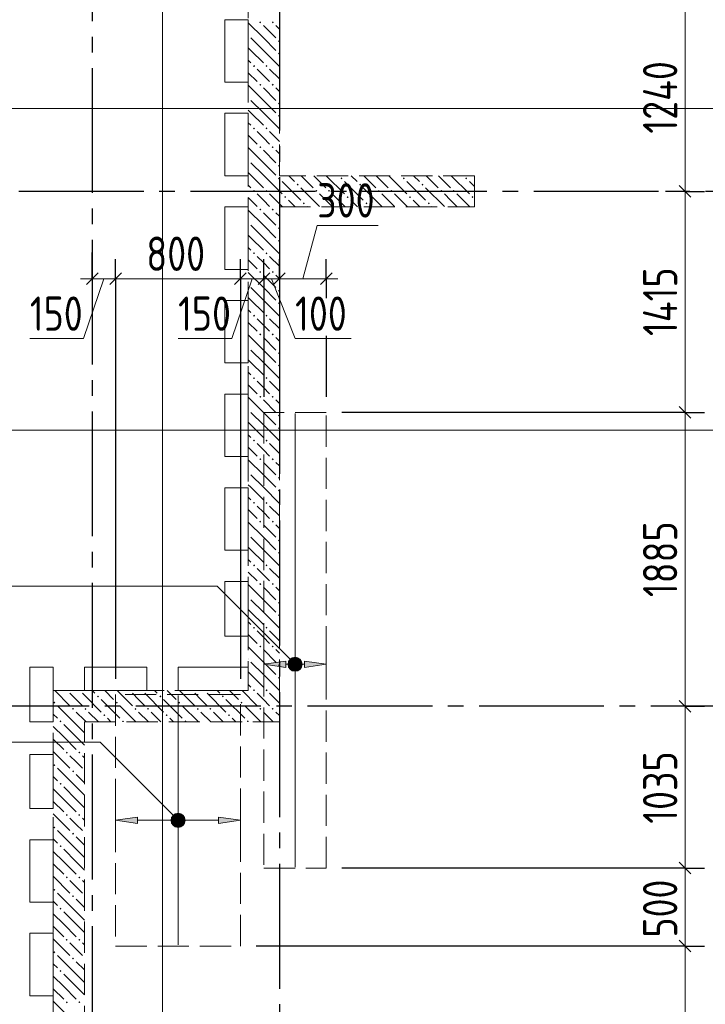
# Model space of a CAD drawing. Header units: millimetres. Extents: x 0 to 43617, y 0 to 59400.
# Tile 7 of 41: x 7459 to 11853, y 30520 to 36830. Entities that reach past the tile are written whole.
import ezdxf

# ---------------------------------------------------------------- set-up
doc = ezdxf.new("R2010")
doc.units = ezdxf.units.MM
doc.linetypes.add('______2', pattern=[270, 200, -70])
doc.linetypes.add('______5', pattern=[1100, 800, -100, 100, -100])
for name, color, linetype, lineweight in [('Standard', 7, 'Continuous', 25), ('ДОП Верх по Х', 7, 'Continuous', 25), ('Оси', 40, '______5', 18), ('Позиционная метка номер позиции', 7, 'Continuous', 13), ('Примечания', 7, 'Continuous', 25)]:
    doc.layers.add(name, color=color, linetype=linetype, lineweight=lineweight)
doc.layers.add('ЖБ Перекрытие верхний уровень', color=7, linetype='Continuous', lineweight=25, true_color=0xe0e0ff)
doc.layers.add('ЖБ Стена верхний уровень', color=7, linetype='Continuous', lineweight=25, true_color=0x006e00)
doc.styles.add('GOST 2.304-81', font='txt')

msp = doc.modelspace()

# ---------------------------------------------------------------- hatches: boundary and pattern name
at = {"layer": 'ДОП Верх по Х', "linetype": 'Continuous', "lineweight": 13, "transparency": 33554687}
for points in [[(9164, 32679), (9024, 32699), (9164, 32719)], [(8214, 31679), (8074, 31699), (8214, 31719)]]:
    msp.add_hatch(color=7, dxfattribs=at).paths.add_polyline_path(points, flags=16)
for points in [[(9191.7, 32680.2), (9191.7, 32717.7), (9186.5, 32699)], [(9191.7, 32717.7), (9205.2, 32666.7), (9205.2, 32731.2)], [(9191.7, 32717.7), (9191.7, 32680.2), (9205.2, 32666.7)], [(9205.2, 32731.2), (9224, 32661.5), (9224, 32736.5)], [(9205.2, 32731.2), (9205.2, 32666.7), (9224, 32661.5)], [(9224, 32736.5), (9224, 32661.5), (9242.7, 32666.7)], [(9224, 32736.5), (9242.7, 32666.7), (9242.7, 32731.2)], [(9242.7, 32731.2), (9242.7, 32666.7), (9256.2, 32680.2)], [(9242.7, 32731.2), (9256.2, 32680.2), (9256.2, 32717.7)], [(9256.2, 32717.7), (9256.2, 32680.2), (9261.5, 32699)], [(9284, 32679), (9424, 32699), (9284, 32719)], [(8441.7, 31680.2), (8441.7, 31717.7), (8436.5, 31699)], [(8441.7, 31717.7), (8455.2, 31666.7), (8455.2, 31731.2)], [(8441.7, 31717.7), (8441.7, 31680.2), (8455.2, 31666.7)], [(8455.2, 31731.2), (8474, 31661.5), (8474, 31736.5)], [(8455.2, 31731.2), (8455.2, 31666.7), (8474, 31661.5)], [(8474, 31736.5), (8474, 31661.5), (8492.7, 31666.7)], [(8474, 31736.5), (8492.7, 31666.7), (8492.7, 31731.2)], [(8492.7, 31731.2), (8492.7, 31666.7), (8506.2, 31680.2)], [(8492.7, 31731.2), (8506.2, 31680.2), (8506.2, 31717.7)], [(8506.2, 31717.7), (8506.2, 31680.2), (8511.5, 31699)], [(8734, 31679), (8874, 31699), (8734, 31719)]]:
    msp.add_hatch(color=7, dxfattribs=at).paths.add_polyline_path(points)
at = {"layer": 'ЖБ Стена верхний уровень', "linetype": 'Continuous', "lineweight": 18, "transparency": 33554687}
for points in [[(8994.5, 36813.1), (9001, 36819.6), (9007.5, 36813.1), (9001, 36806.6)], [(9074.5, 36813.1), (9081, 36819.6), (9087.5, 36813.1), (9081, 36806.6)], [(8924, 36736.6), (8927.5, 36733.1), (8924, 36729.7)], [(9114.5, 36693.1), (9121, 36699.6), (9124, 36696.6), (9124, 36689.7), (9121, 36686.6)], [(9114.5, 36613.1), (9121, 36619.6), (9124, 36616.6), (9124, 36609.7), (9121, 36606.6)], [(8954.5, 36533.1), (8960.9, 36539.6), (8967.4, 36533.1), (8960.9, 36526.6)], [(9034.5, 36533.1), (9041, 36539.6), (9047.4, 36533.1), (9041, 36526.6)], [(8994.5, 36413.1), (9001, 36419.6), (9007.5, 36413.1), (9001, 36406.6)], [(9074.5, 36413.1), (9081, 36419.6), (9087.5, 36413.1), (9081, 36406.6)], [(8924, 36336.6), (8927.5, 36333.1), (8924, 36329.7)], [(9114.5, 36293.1), (9121, 36299.6), (9124, 36296.6), (9124, 36289.7), (9121, 36286.6)], [(9114.5, 36213.1), (9121, 36219.6), (9124, 36216.6), (9124, 36209.7), (9121, 36206.6)], [(8954.5, 36133.1), (8960.9, 36139.6), (8967.4, 36133.1), (8960.9, 36126.6)], [(9034.5, 36133.1), (9041, 36139.6), (9047.4, 36133.1), (9041, 36126.6)], [(8994.5, 36013.1), (9001, 36019.6), (9007.5, 36013.1), (9001, 36006.6)], [(9074.5, 36013.1), (9081, 36019.6), (9087.5, 36013.1), (9081, 36006.6)], [(8924, 35936.6), (8927.5, 35933.1), (8924, 35929.7)], [(9114.5, 35893.1), (9121, 35899.6), (9124, 35896.6), (9124, 35889.7), (9121, 35886.6)], [(9114.5, 35813.1), (9121, 35819.6), (9124, 35816.6), (9124, 35809.7), (9121, 35806.6)], [(9124, 35816.6), (9127.5, 35813.1), (9124, 35809.7)], [(9234.5, 35773.1), (9241, 35779.6), (9247.4, 35773.1), (9241, 35766.6)], [(9514.5, 35813.1), (9521, 35819.6), (9527.5, 35813.1), (9521, 35806.6)], [(9634.5, 35773.1), (9641, 35779.6), (9647.4, 35773.1), (9641, 35766.6)], [(9914.5, 35813.1), (9921, 35819.6), (9927.5, 35813.1), (9921, 35806.6)], [(10034.5, 35773.1), (10041, 35779.6), (10047.4, 35773.1), (10041, 35766.6)], [(10314.5, 35813.1), (10321, 35819.6), (10327.5, 35813.1), (10321, 35806.6)], [(8954.5, 35733.1), (8960.9, 35739.6), (8967.4, 35733.1), (8960.9, 35726.6)], [(9034.5, 35733.1), (9041, 35739.6), (9047.4, 35733.1), (9041, 35726.6)], [(9354.5, 35733.1), (9360.9, 35739.6), (9367.4, 35733.1), (9360.9, 35726.6)], [(9434.5, 35733.1), (9441, 35739.6), (9447.4, 35733.1), (9441, 35726.6)], [(9754.5, 35733.1), (9760.9, 35739.6), (9767.4, 35733.1), (9760.9, 35726.6)], [(9834.5, 35733.1), (9841, 35739.6), (9847.4, 35733.1), (9841, 35726.6)], [(10154.5, 35733.1), (10160.9, 35739.6), (10167.4, 35733.1), (10160.9, 35726.6)], [(10234.5, 35733.1), (10241, 35739.6), (10247.4, 35733.1), (10241, 35726.6)], [(9154.5, 35693.1), (9160.9, 35699.6), (9167.4, 35693.1), (9160.9, 35686.6)], [(9274.5, 35653.1), (9281, 35659.6), (9287.5, 35653.1), (9281, 35646.6)], [(9554.5, 35693.1), (9560.9, 35699.6), (9567.4, 35693.1), (9560.9, 35686.6)], [(9674.5, 35653.1), (9681, 35659.6), (9687.5, 35653.1), (9681, 35646.6)], [(9954.5, 35693.1), (9960.9, 35699.6), (9967.4, 35693.1), (9960.9, 35686.6)], [(10074.5, 35653.1), (10081, 35659.6), (10087.5, 35653.1), (10081, 35646.6)], [(10354.5, 35693.1), (10360.9, 35699.6), (10367.4, 35693.1), (10360.9, 35686.6)], [(8994.5, 35613.1), (9001, 35619.6), (9007.5, 35613.1), (9001, 35606.6)], [(9074.5, 35613.1), (9081, 35619.6), (9087.5, 35613.1), (9081, 35606.6)], [(8924, 35536.6), (8927.5, 35533.1), (8924, 35529.7)], [(9114.5, 35493.1), (9121, 35499.6), (9124, 35496.6), (9124, 35489.7), (9121, 35486.6)], [(9114.5, 35413.1), (9121, 35419.6), (9124, 35416.6), (9124, 35409.7), (9121, 35406.6)], [(8954.5, 35333.1), (8960.9, 35339.6), (8967.4, 35333.1), (8960.9, 35326.6)], [(9034.5, 35333.1), (9041, 35339.6), (9047.4, 35333.1), (9041, 35326.6)], [(8994.5, 35213.1), (9001, 35219.6), (9007.5, 35213.1), (9001, 35206.6)], [(9074.5, 35213.1), (9081, 35219.6), (9087.5, 35213.1), (9081, 35206.6)], [(8924, 35136.6), (8927.5, 35133.1), (8924, 35129.7)], [(9114.5, 35093.1), (9121, 35099.6), (9124, 35096.6), (9124, 35089.7), (9121, 35086.6)], [(9114.5, 35013.1), (9121, 35019.6), (9124, 35016.6), (9124, 35009.7), (9121, 35006.6)], [(8954.5, 34933.1), (8960.9, 34939.6), (8967.4, 34933.1), (8960.9, 34926.6)], [(9034.5, 34933.1), (9041, 34939.6), (9047.4, 34933.1), (9041, 34926.6)], [(8994.5, 34813.1), (9001, 34819.6), (9007.5, 34813.1), (9001, 34806.6)], [(9074.5, 34813.1), (9081, 34819.6), (9087.5, 34813.1), (9081, 34806.6)], [(8924, 34736.6), (8927.5, 34733.1), (8924, 34729.7)], [(9114.5, 34693.1), (9121, 34699.6), (9124, 34696.6), (9124, 34689.7), (9121, 34686.6)], [(9114.5, 34613.1), (9121, 34619.6), (9124, 34616.6), (9124, 34609.7), (9121, 34606.6)], [(8954.5, 34533.1), (8960.9, 34539.6), (8967.4, 34533.1), (8960.9, 34526.6)], [(9034.5, 34533.1), (9041, 34539.6), (9047.4, 34533.1), (9041, 34526.6)], [(8994.5, 34413.1), (9001, 34419.6), (9007.5, 34413.1), (9001, 34406.6)], [(9074.5, 34413.1), (9081, 34419.6), (9087.5, 34413.1), (9081, 34406.6)], [(8924, 34336.6), (8927.5, 34333.1), (8924, 34329.7)], [(9114.5, 34293.1), (9121, 34299.6), (9124, 34296.6), (9124, 34289.7), (9121, 34286.6)], [(9114.5, 34213.1), (9121, 34219.6), (9124, 34216.6), (9124, 34209.7), (9121, 34206.6)], [(8954.5, 34133.1), (8960.9, 34139.6), (8967.4, 34133.1), (8960.9, 34126.6)], [(9034.5, 34133.1), (9041, 34139.6), (9047.4, 34133.1), (9041, 34126.6)], [(8994.5, 34013.1), (9001, 34019.6), (9007.5, 34013.1), (9001, 34006.6)], [(9074.5, 34013.1), (9081, 34019.6), (9087.5, 34013.1), (9081, 34006.6)], [(8924, 33936.6), (8927.5, 33933.1), (8924, 33929.7)], [(9114.5, 33893.1), (9121, 33899.6), (9124, 33896.6), (9124, 33889.7), (9121, 33886.6)], [(9114.5, 33813.1), (9121, 33819.6), (9124, 33816.6), (9124, 33809.7), (9121, 33806.6)], [(8954.5, 33733.1), (8960.9, 33739.6), (8967.4, 33733.1), (8960.9, 33726.6)], [(9034.5, 33733.1), (9041, 33739.6), (9047.4, 33733.1), (9041, 33726.6)], [(8994.5, 33613.1), (9001, 33619.6), (9007.5, 33613.1), (9001, 33606.6)], [(9074.5, 33613.1), (9081, 33619.6), (9087.5, 33613.1), (9081, 33606.6)], [(8924, 33536.6), (8927.5, 33533.1), (8924, 33529.7)], [(9114.5, 33493.1), (9121, 33499.6), (9124, 33496.6), (9124, 33489.7), (9121, 33486.6)], [(9114.5, 33413.1), (9121, 33419.6), (9124, 33416.6), (9124, 33409.7), (9121, 33406.6)], [(8954.5, 33333.1), (8960.9, 33339.6), (8967.4, 33333.1), (8960.9, 33326.6)], [(9034.5, 33333.1), (9041, 33339.6), (9047.4, 33333.1), (9041, 33326.6)], [(8994.5, 33213.1), (9001, 33219.6), (9007.5, 33213.1), (9001, 33206.6)], [(9074.5, 33213.1), (9081, 33219.6), (9087.5, 33213.1), (9081, 33206.6)], [(8924, 33136.6), (8927.5, 33133.1), (8924, 33129.7)], [(9114.5, 33093.1), (9121, 33099.6), (9124, 33096.6), (9124, 33089.7), (9121, 33086.6)], [(9114.5, 33013.1), (9121, 33019.6), (9124, 33016.6), (9124, 33009.7), (9121, 33006.6)], [(8954.5, 32933.1), (8960.9, 32939.6), (8967.4, 32933.1), (8960.9, 32926.6)], [(9034.5, 32933.1), (9041, 32939.6), (9047.4, 32933.1), (9041, 32926.6)], [(8994.5, 32813.1), (9001, 32819.6), (9007.5, 32813.1), (9001, 32806.6)], [(9074.5, 32813.1), (9081, 32819.6), (9087.5, 32813.1), (9081, 32806.6)], [(8924, 32736.6), (8927.5, 32733.1), (8924, 32729.7)], [(9114.5, 32693.1), (9121, 32699.6), (9124, 32696.6), (9124, 32689.7), (9121, 32686.6)], [(9114.5, 32613.1), (9121, 32619.6), (9124, 32616.6), (9124, 32609.7), (9121, 32606.6)], [(7764.3, 32530), (7760.9, 32526.6), (7757.6, 32530)], [(7844.3, 32530), (7841, 32526.6), (7837.6, 32530)], [(7954.5, 32493.1), (7960.9, 32499.6), (7967.4, 32493.1), (7960.9, 32486.6)], [(8164.3, 32530), (8160.9, 32526.6), (8157.6, 32530)], [(8244.3, 32530), (8241, 32526.6), (8237.6, 32530)], [(8354.5, 32493.1), (8360.9, 32499.6), (8367.4, 32493.1), (8360.9, 32486.6)], [(8564.3, 32530), (8560.9, 32526.6), (8557.6, 32530)], [(8644.3, 32530), (8641, 32526.6), (8637.6, 32530)], [(8754.5, 32493.1), (8760.9, 32499.6), (8767.4, 32493.1), (8760.9, 32486.6)], [(8954.5, 32533.1), (8960.9, 32539.6), (8967.4, 32533.1), (8964.3, 32530), (8957.6, 32530)], [(8964.3, 32530), (8960.9, 32526.6), (8957.6, 32530)], [(9034.5, 32533.1), (9041, 32539.6), (9047.4, 32533.1), (9044.3, 32530), (9037.6, 32530)], [(9044.3, 32530), (9041, 32526.6), (9037.6, 32530)], [(7674.5, 32453.1), (7681, 32459.6), (7687.5, 32453.1), (7681, 32446.6)], [(8074.5, 32453.1), (8081, 32459.6), (8087.5, 32453.1), (8081, 32446.6)], [(8474.5, 32453.1), (8481, 32459.6), (8487.5, 32453.1), (8481, 32446.6)], [(8874.5, 32453.1), (8881, 32459.6), (8887.5, 32453.1), (8881, 32446.6)], [(7794.5, 32413.1), (7801, 32419.6), (7807.5, 32413.1), (7801, 32406.6)], [(7874.5, 32413.1), (7881, 32419.6), (7887.5, 32413.1), (7881, 32406.6)], [(7994.5, 32373.1), (8001, 32379.6), (8007.5, 32373.1), (8001, 32366.6)], [(8194.5, 32413.1), (8201, 32419.6), (8207.5, 32413.1), (8201, 32406.6)], [(8274.5, 32413.1), (8281, 32419.6), (8287.5, 32413.1), (8281, 32406.6)], [(8394.5, 32373.1), (8401, 32379.6), (8407.5, 32373.1), (8401, 32366.6)], [(8594.5, 32413.1), (8601, 32419.6), (8607.5, 32413.1), (8601, 32406.6)], [(8674.5, 32413.1), (8681, 32419.6), (8687.5, 32413.1), (8681, 32406.6)], [(8794.5, 32373.1), (8801, 32379.6), (8807.5, 32373.1), (8801, 32366.6)], [(8994.5, 32413.1), (9001, 32419.6), (9007.5, 32413.1), (9001, 32406.6)], [(9074.5, 32413.1), (9081, 32419.6), (9087.5, 32413.1), (9081, 32406.6)], [(7714.5, 32333.1), (7721, 32339.6), (7727.5, 32333.1), (7721, 32326.6)], [(8114.5, 32333.1), (8121, 32339.6), (8127.5, 32333.1), (8124.3, 32330), (8117.6, 32330)], [(8514.5, 32333.1), (8521, 32339.6), (8527.5, 32333.1), (8524.3, 32330), (8517.6, 32330)], [(8914.5, 32333.1), (8921, 32339.6), (8927.5, 32333.1), (8924.3, 32330), (8917.6, 32330)], [(7754.5, 32133.1), (7760.9, 32139.6), (7767.4, 32133.1), (7760.9, 32126.6)], [(7834.5, 32133.1), (7841, 32139.6), (7847.4, 32133.1), (7841, 32126.6)], [(7674.5, 32053.1), (7681, 32059.6), (7687.5, 32053.1), (7681, 32046.6)], [(7794.5, 32013.1), (7801, 32019.6), (7807.5, 32013.1), (7801, 32006.6)], [(7714.5, 31933.1), (7721, 31939.6), (7727.5, 31933.1), (7721, 31926.6)], [(7754.5, 31733.1), (7760.9, 31739.6), (7767.4, 31733.1), (7760.9, 31726.6)], [(7834.5, 31733.1), (7841, 31739.6), (7847.4, 31733.1), (7841, 31726.6)], [(7674.5, 31653.1), (7681, 31659.6), (7687.5, 31653.1), (7681, 31646.6)], [(7794.5, 31613.1), (7801, 31619.6), (7807.5, 31613.1), (7801, 31606.6)], [(7714.5, 31533.1), (7721, 31539.6), (7727.5, 31533.1), (7721, 31526.6)], [(7754.5, 31333.1), (7760.9, 31339.6), (7767.4, 31333.1), (7760.9, 31326.6)], [(7834.5, 31333.1), (7841, 31339.6), (7847.4, 31333.1), (7841, 31326.6)], [(7674.5, 31253.1), (7681, 31259.6), (7687.5, 31253.1), (7681, 31246.6)], [(7794.5, 31213.1), (7801, 31219.6), (7807.5, 31213.1), (7801, 31206.6)], [(7714.5, 31133.1), (7721, 31139.6), (7727.5, 31133.1), (7721, 31126.6)], [(7754.5, 30933.1), (7760.9, 30939.6), (7767.4, 30933.1), (7760.9, 30926.6)], [(7834.5, 30933.1), (7841, 30939.6), (7847.4, 30933.1), (7841, 30926.6)], [(7674.5, 30853.1), (7681, 30859.6), (7687.5, 30853.1), (7681, 30846.6)], [(7794.5, 30813.1), (7801, 30819.6), (7807.5, 30813.1), (7801, 30806.6)], [(7714.5, 30733.1), (7721, 30739.6), (7727.5, 30733.1), (7721, 30726.6)], [(7754.5, 30533.1), (7760.9, 30539.6), (7767.4, 30533.1), (7760.9, 30526.6)], [(7834.5, 30533.1), (7841, 30539.6), (7847.4, 30533.1), (7841, 30526.6)]]:
    msp.add_hatch(color=7, dxfattribs=at).paths.add_polyline_path(points, flags=16)
at = {"layer": 'Позиционная метка номер позиции', "linetype": 'Continuous', "lineweight": 13, "transparency": 33554687}
for points in [[(9192.2, 32667.2), (9235.4, 32742.3), (9180.7, 32687.5)], [(9180.7, 32687.5), (9235.4, 32742.3), (9212.5, 32742.3)], [(9180.7, 32687.5), (9212.5, 32742.3), (9180.7, 32710.5)], [(9180.7, 32710.5), (9212.5, 32742.3), (9192.2, 32730.8)], [(9192.2, 32667.2), (9255.8, 32730.8), (9235.4, 32742.3)], [(9212.5, 32655.7), (9255.8, 32730.8), (9192.2, 32667.2)], [(9212.5, 32655.7), (9267.3, 32710.5), (9255.8, 32730.8)], [(9235.4, 32655.7), (9267.3, 32710.5), (9212.5, 32655.7)], [(9235.4, 32655.7), (9267.3, 32687.5), (9267.3, 32710.5)], [(9267.3, 32687.5), (9235.4, 32655.7), (9255.8, 32667.2)], [(8442.2, 31667.2), (8485.5, 31742.3), (8430.7, 31687.5)], [(8430.7, 31687.5), (8485.5, 31742.3), (8462.5, 31742.3)], [(8430.7, 31687.5), (8462.5, 31742.3), (8430.7, 31710.5)], [(8430.7, 31710.5), (8462.5, 31742.3), (8442.2, 31730.8)], [(8442.2, 31667.2), (8505.8, 31730.8), (8485.5, 31742.3)], [(8462.5, 31655.7), (8505.8, 31730.8), (8442.2, 31667.2)], [(8462.5, 31655.7), (8517.3, 31710.5), (8505.8, 31730.8)], [(8485.5, 31655.7), (8517.3, 31710.5), (8462.5, 31655.7)], [(8485.5, 31655.7), (8517.3, 31687.5), (8517.3, 31710.5)], [(8517.3, 31687.5), (8485.5, 31655.7), (8505.8, 31667.2)]]:
    msp.add_hatch(color=7, dxfattribs=at).paths.add_polyline_path(points)

# ---------------------------------------------------------------- linework, layer by layer
at = {"layer": 'Standard', "color": 7, "linetype": 'Continuous', "lineweight": 13, "transparency": 33554687}
for p, q in [((11724, 35730), (11724, 36970)), ((11724, 34313), (11724, 35730)), ((9274, 35170), (9366.1, 35512)), ((9366.1, 35512), (9757.1, 35512)), ((7924, 35170), (7849, 35170)), ((7999, 35170), (7868.1, 34786.1)), ((8074, 35170), (7924, 35170)), ((8949, 35170), (8818.1, 34786.1)), ((9024, 35170), (8874, 35170)), ((9124, 35170), (9024, 35170)), ((9074, 35170), (9224, 34786.1)), ((9424, 35170), (9499, 35170)), ((7868.1, 34786.1), (7524, 34786.1)), ((8818.1, 34786.1), (8474, 34786.1)), ((9224, 34786.1), (9583.7, 34786.1)), ((11724, 32430), (11724, 34313)), ((11724, 31393), (11724, 32430)), ((11724, 30893), (11724, 31393))]:
    msp.add_line(p, q, dxfattribs=at)
at = {"layer": 'Standard', "color": 251, "linetype": 'Continuous', "lineweight": -3, "true_color": 0x656565, "transparency": 33554687}
for p, q in [((11724, 35730), (11599, 35730)), ((11724, 35730), (11849, 35730)), ((11724, 35730), (11724, 35730)), ((7924, 35170), (7924, 35338.8)), ((7924, 35170), (7924, 35295)), ((8074, 35170), (8074, 35295)), ((8874, 35170), (8874, 35295)), ((9024, 35170), (9024, 35295)), ((9124, 35170), (9124, 35295)), ((9424, 35170), (9424, 35295)), ((7924, 35170), (7924, 35045)), ((8074, 35170), (8074, 35045)), ((8874, 35170), (8874, 35045)), ((9024, 35170), (9024, 35045)), ((9024, 35170), (9024, 34413)), ((9124, 35170), (9124, 35045)), ((9124, 35170), (9124, 34470)), ((9424, 35170), (9424, 35045)), ((9424, 35170), (9424, 35088.1)), ((9424, 34803.1), (9424, 34413)), ((11724, 34313), (11599, 34313)), ((11724, 34313), (11849, 34313)), ((11724, 32430), (11599, 32430)), ((11724, 32430), (11849, 32430)), ((11724, 32430), (11724, 32430)), ((11724, 31393), (11599, 31393)), ((11724, 31393), (11849, 31393)), ((11724, 30893), (11599, 30893)), ((11724, 30893), (11849, 30893))]:
    msp.add_line(p, q, dxfattribs=at)
at = {"layer": 'Standard', "color": 7, "linetype": 'Continuous', "lineweight": 25, "transparency": 33554687}
for p, q in [((11761.5, 35692.5), (11686.5, 35767.5)), ((7961.5, 35207.5), (7886.5, 35132.5)), ((8111.5, 35207.5), (8036.5, 35132.5)), ((8911.5, 35207.5), (8836.5, 35132.5)), ((9061.5, 35207.5), (8986.5, 35132.5)), ((9161.5, 35207.5), (9086.5, 35132.5)), ((9461.5, 35207.5), (9386.5, 35132.5)), ((11761.5, 34275.5), (11686.5, 34350.5)), ((11761.5, 32392.5), (11686.5, 32467.5)), ((11761.5, 31355.5), (11686.5, 31430.5)), ((11761.5, 30855.5), (11686.5, 30930.5))]:
    msp.add_line(p, q, dxfattribs=at)
at = {"layer": 'Standard', "color": 254, "linetype": 'Continuous', "lineweight": 13, "true_color": 0xc4c4ff, "transparency": 33554687}
msp.add_lwpolyline([(8374, 11080), (33142, 11080), (33142, 57288), (8374, 57288), (8374, 11080)], dxfattribs=at)
at = {"layer": 'Standard', "color": 251, "linetype": 'Continuous', "lineweight": -3, "true_color": 0x656565, "transparency": 33554687}
for points in [[(8074, 35170), (8074, 35032.9), (8074, 35032.9), (8074, 32605)], [(8874, 35170), (8874, 35155.5), (8874, 35155.5), (8874, 32605)], [(11724, 34313), (11707, 34313), (11707, 34313), (11707, 34313), (11707, 34313), (11707, 34313), (11707, 34313), (11707, 34313), (11707, 34313), (11707, 34313), (11707, 34313), (11707, 34313), (11707, 34313), (11707, 34313), (11707, 34313), (11707, 34313), (11707, 34313), (11707, 34313), (11707, 34313), (11707, 34313), (11707, 34313), (11707, 34313), (11707, 34313), (11707, 34313), (11707, 34313), (11707, 34313), (11707, 34313), (11707, 34313), (11707, 34313), (11707, 34313), (11707, 34313), (11707, 34313), (11707, 34313), (11707, 34313), (11707, 34313), (11707, 34313), (11707, 34313), (11564.1, 34313), (11564.1, 34313), (9524, 34313)], [(11724, 31393), (11707, 31393), (11707, 31393), (11707, 31393), (11707, 31393), (11707, 31393), (11707, 31393), (11707, 31393), (11707, 31393), (11707, 31393), (11707, 31393), (11707, 31393), (11707, 31393), (11707, 31393), (11707, 31393), (11707, 31393), (11707, 31393), (11707, 31393), (11707, 31393), (11707, 31393), (11707, 31393), (11707, 31393), (11707, 31393), (11707, 31393), (11707, 31393), (11707, 31393), (11707, 31393), (11707, 31393), (11707, 31393), (11707, 31393), (11707, 31393), (11707, 31393), (11707, 31393), (11707, 31393), (11707, 31393), (11707, 31393), (11707, 31393), (11707, 31393), (11707, 31393), (11707, 31393), (11707, 31393), (11626.9, 31393), (11626.9, 31393), (9524, 31393)], [(11724, 30893), (11707, 30893), (11707, 30893), (11707, 30893), (11707, 30893), (11707, 30893), (11707, 30893), (11707, 30893), (11707, 30893), (11707, 30893), (11707, 30893), (11707, 30893), (11707, 30893), (11707, 30893), (11707, 30893), (11707, 30893), (11707, 30893), (11707, 30893), (11707, 30893), (11707, 30893), (11707, 30893), (11707, 30893), (11707, 30893), (11707, 30893), (11707, 30893), (11707, 30893), (11707, 30893), (11707, 30893), (11707, 30893), (11707, 30893), (11707, 30893), (11707, 30893), (11707, 30893), (11707, 30893), (11707, 30893), (11707, 30893), (11707, 30893), (11707, 30893), (11707, 30893), (11707, 30893), (11707, 30893), (11707, 30893), (11707, 30893), (11637.7, 30893), (11637.7, 30893), (8974, 30893)]]:
    msp.add_lwpolyline(points, dxfattribs=at)
at = {"layer": 'Standard', "color": 7, "linetype": 'Continuous', "lineweight": 13, "transparency": 33554687}
for points in [[(8874, 35170), (8787.8, 35170), (8787.8, 35170), (8289.2, 35170), (8289.2, 35170), (8074, 35170)], [(9424, 35170), (9181.5, 35170), (9181.5, 35170), (9124, 35170)], [(11724, 29130), (11724, 29354), (11724, 29354), (11724, 29589.6), (11724, 29589.6), (11724, 29864.1), (11724, 29864.1), (11724, 30893)]]:
    msp.add_lwpolyline(points, dxfattribs=at)
at = {"layer": 'ДОП Верх по Х', "color": 7, "linetype": 'Continuous', "lineweight": 18, "transparency": 33554687}
for p, q in [((9224, 34307), (9224, 31399)), ((8474, 32498), (8474, 30900))]:
    msp.add_line(p, q, dxfattribs=at)
at = {"layer": 'ДОП Верх по Х', "color": 251, "linetype": 'Continuous', "lineweight": 13, "true_color": 0x494949, "transparency": 33554687}
for p, q in [((9024, 32699), (9024, 32799)), ((9424, 32699), (9424, 32799)), ((9024, 32699), (9164, 32719)), ((9164, 32679), (9024, 32699)), ((9024, 32699), (9024, 32599)), ((9024, 32699), (9024, 32699)), ((9164, 32719), (9164, 32679)), ((9164, 32699), (9194, 32699)), ((9224, 32736.5), (9224, 32736.5)), ((9254, 32699), (9284, 32699)), ((9424, 32699), (9284, 32719)), ((9284, 32719), (9284, 32679)), ((9284, 32679), (9424, 32699)), ((9424, 32699), (9424, 32599)), ((9424, 32699), (9424, 32699)), ((9224, 32661.5), (9224, 32661.5)), ((8074, 31699), (8074, 31799)), ((8874, 31699), (8874, 31799)), ((8074, 31699), (8214, 31719)), ((8214, 31679), (8074, 31699)), ((8074, 31699), (8074, 31599)), ((8074, 31699), (8074, 31699)), ((8214, 31719), (8214, 31679)), ((8214, 31699), (8444, 31699)), ((8474, 31736.5), (8474, 31736.5)), ((8504, 31699), (8734, 31699)), ((8874, 31699), (8734, 31719)), ((8734, 31719), (8734, 31679)), ((8734, 31679), (8874, 31699)), ((8874, 31699), (8874, 31599)), ((8874, 31699), (8874, 31699)), ((8474, 31661.5), (8474, 31661.5))]:
    msp.add_line(p, q, dxfattribs=at)
for centre in [(9224, 32699), (8474, 31699)]:
    msp.add_circle(centre, 37.5, dxfattribs=at)
at = {"layer": 'ЖБ Перекрытие верхний уровень', "color": 7, "linetype": 'Continuous', "lineweight": 18, "transparency": 33554687}
for p, q in [((8774, 36830), (8924, 36830)), ((8774, 36430), (8774, 36830)), ((8924, 36830), (8924, 36430)), ((8924, 36430), (8774, 36430)), ((8774, 35830), (8774, 36230)), ((8774, 36230), (8924, 36230)), ((8924, 36230), (8924, 35830)), ((8924, 35830), (8774, 35830)), ((8774, 35630), (8924, 35630)), ((8774, 35230), (8774, 35630)), ((8924, 35630), (8924, 35230)), ((8924, 35230), (8774, 35230)), ((8774, 34630), (8774, 35030)), ((8774, 35030), (8924, 35030)), ((8924, 35030), (8924, 34630)), ((8924, 34630), (8774, 34630)), ((8774, 34430), (8924, 34430)), ((8774, 34030), (8774, 34430)), ((8924, 34430), (8924, 34030)), ((8924, 34030), (8774, 34030)), ((8774, 33830), (8924, 33830)), ((8774, 33430), (8774, 33830)), ((8924, 33830), (8924, 33430)), ((8924, 33430), (8774, 33430)), ((8774, 32880), (8774, 33230)), ((8774, 33230), (8924, 33230)), ((8924, 33230), (8924, 32880)), ((8924, 32880), (8774, 32880)), ((7524, 32680), (7674, 32680)), ((7524, 32330), (7524, 32680)), ((7674, 32680), (7674, 32330)), ((7874, 32680), (8274, 32680)), ((7874, 32530), (7874, 32680)), ((8274, 32680), (8274, 32530)), ((8474, 32530), (8474, 32680)), ((8474, 32680), (8924, 32680)), ((8924, 32680), (8924, 32530)), ((8274, 32530), (7874, 32530)), ((8924, 32530), (8474, 32530)), ((7674, 32330), (7524, 32330)), ((7524, 31775), (7524, 32120)), ((7524, 32120), (7674, 32120)), ((7674, 32120), (7674, 31775)), ((7674, 31775), (7524, 31775)), ((7524, 31575), (7674, 31575)), ((7524, 31175), (7524, 31575)), ((7674, 31575), (7674, 31175)), ((7674, 31175), (7524, 31175)), ((7524, 30575), (7524, 30975)), ((7524, 30975), (7674, 30975)), ((7674, 30975), (7674, 30575)), ((7674, 30575), (7524, 30575))]:
    msp.add_line(p, q, dxfattribs=at)
at = {"layer": 'ЖБ Стена верхний уровень', "color": 251, "linetype": '______2', "lineweight": 13, "true_color": 0x656565, "transparency": 33554687}
for p, q in [((9124, 35830), (9124, 39130)), ((8924, 38930), (8924, 32530)), ((10374, 35830), (9124, 35830)), ((10374, 35630), (10374, 35830)), ((9124, 32530), (9124, 35630)), ((9124, 35630), (10374, 35630)), ((7874, 32530), (7674, 32530)), ((7674, 32530), (7674, 29230)), ((8924, 32530), (7874, 32530)), ((9124, 32330), (9124, 32530)), ((7874, 32330), (9124, 32330)), ((7874, 29230), (7874, 32330))]:
    msp.add_line(p, q, dxfattribs=at)
at = {"layer": 'ЖБ Стена верхний уровень', "color": 9, "linetype": 'Continuous', "lineweight": 18, "true_color": 0xc7c7c7, "transparency": 33554687}
for p, q in [((9021, 36713.1), (8924, 36810.1)), ((9021, 36793.1), (9101, 36713.1)), ((9101, 36793.1), (9124, 36770.1)), ((8941, 36713.1), (9021, 36633.1)), ((9021, 36713.1), (9101, 36633.1)), ((8941, 36633.1), (8924, 36650.1)), ((8941, 36633.1), (9021, 36553.1)), ((9021, 36633.1), (9124, 36530.1)), ((8924, 36570.1), (8941, 36553.1)), ((8924, 36490.1), (8981, 36433.1)), ((9021, 36473.1), (8981, 36513.1)), ((9060.9, 36433.1), (9021, 36473.1)), ((9060.9, 36513.1), (9124, 36450.1)), ((9021, 36313.1), (8924, 36410.1)), ((9021, 36393.1), (9101, 36313.1)), ((9101, 36393.1), (9124, 36370.1)), ((8941, 36313.1), (9021, 36233.1)), ((9021, 36313.1), (9101, 36233.1)), ((8941, 36233.1), (8924, 36250.1)), ((8941, 36233.1), (9021, 36153.1)), ((9021, 36233.1), (9124, 36130.1)), ((8924, 36170.1), (8941, 36153.1)), ((9021, 36073.1), (8981, 36113.1)), ((9060.9, 36113.1), (9124, 36050.1)), ((8924, 36090.1), (8981, 36033.1)), ((9060.9, 36033.1), (9021, 36073.1)), ((9021, 35913.1), (8924, 36010.1)), ((9021, 35993.1), (9101, 35913.1)), ((9101, 35993.1), (9124, 35970.1)), ((8941, 35913.1), (9021, 35833.1)), ((9021, 35913.1), (9101, 35833.1)), ((8941, 35833.1), (8924, 35850.1)), ((8941, 35833.1), (9021, 35753.1)), ((9021, 35833.1), (9124, 35730.1)), ((9141, 35793.1), (9260.9, 35673.1)), ((9221, 35793.1), (9184.1, 35830)), ((9264.1, 35830), (9341, 35753.1)), ((9344.1, 35830), (9421, 35753.1)), ((9424.1, 35830), (9541, 35713.1)), ((9541, 35793.1), (9660.9, 35673.1)), ((9621, 35793.1), (9584.1, 35830)), ((9664.1, 35830), (9741, 35753.1)), ((9744.1, 35830), (9821, 35753.1)), ((9824.1, 35830), (9941, 35713.1)), ((9941, 35793.1), (10060.9, 35673.1)), ((10021, 35793.1), (9984.1, 35830)), ((10064.1, 35830), (10141, 35753.1)), ((10144.1, 35830), (10221, 35753.1)), ((10224.1, 35830), (10341, 35713.1)), ((10341, 35793.1), (10374, 35760.1)), ((8924, 35770.1), (8941, 35753.1)), ((9124, 35730.1), (9141, 35713.1)), ((9260.9, 35753.1), (9381, 35633.1)), ((9660.9, 35753.1), (9781, 35633.1)), ((10060.9, 35753.1), (10181, 35633.1)), ((8924, 35690.1), (8981, 35633.1)), ((9021, 35673.1), (8981, 35713.1)), ((9060.9, 35633.1), (9021, 35673.1)), ((9060.9, 35713.1), (9124, 35650.1)), ((9181, 35673.1), (9224.1, 35630)), ((9421, 35673.1), (9381, 35713.1)), ((9460.9, 35633.1), (9421, 35673.1)), ((9460.9, 35713.1), (9544.1, 35630)), ((9581, 35673.1), (9624.1, 35630)), ((9821, 35673.1), (9781, 35713.1)), ((9860.9, 35633.1), (9821, 35673.1)), ((9860.9, 35713.1), (9944.1, 35630)), ((9981, 35673.1), (10024.1, 35630)), ((10221, 35673.1), (10181, 35713.1)), ((10260.9, 35633.1), (10221, 35673.1)), ((10260.9, 35713.1), (10344.1, 35630)), ((9021, 35513.1), (8924, 35610.1)), ((9021, 35593.1), (9101, 35513.1)), ((9101, 35593.1), (9124, 35570.1)), ((9124, 35650.1), (9144.1, 35630)), ((9304.1, 35630), (9301, 35633.1)), ((9704.1, 35630), (9701, 35633.1)), ((10104.1, 35630), (10101, 35633.1)), ((8941, 35513.1), (9021, 35433.1)), ((9021, 35513.1), (9101, 35433.1)), ((8941, 35433.1), (8924, 35450.1)), ((8941, 35433.1), (9021, 35353.1)), ((9021, 35433.1), (9124, 35330.1)), ((8924, 35370.1), (8941, 35353.1)), ((8924, 35290.1), (8981, 35233.1)), ((9021, 35273.1), (8981, 35313.1)), ((9060.9, 35313.1), (9124, 35250.1)), ((9060.9, 35233.1), (9021, 35273.1)), ((9021, 35113.1), (8924, 35210.1)), ((9021, 35193.1), (9101, 35113.1)), ((9101, 35193.1), (9124, 35170.1)), ((8941, 35113.1), (9021, 35033.1)), ((9021, 35113.1), (9101, 35033.1)), ((8941, 35033.1), (8924, 35050.1)), ((8941, 35033.1), (9021, 34953.1)), ((9021, 35033.1), (9124, 34930.1)), ((8924, 34970.1), (8941, 34953.1)), ((9021, 34873.1), (8981, 34913.1)), ((9060.9, 34913.1), (9124, 34850.1)), ((8924, 34890.1), (8981, 34833.1)), ((9060.9, 34833.1), (9021, 34873.1)), ((9021, 34713.1), (8924, 34810.1)), ((9021, 34793.1), (9101, 34713.1)), ((9101, 34793.1), (9124, 34770.1)), ((8941, 34713.1), (9021, 34633.1)), ((9021, 34713.1), (9101, 34633.1)), ((8941, 34633.1), (8924, 34650.1)), ((8941, 34633.1), (9021, 34553.1)), ((9021, 34633.1), (9124, 34530.1)), ((8924, 34570.1), (8941, 34553.1)), ((8924, 34490.1), (8981, 34433.1)), ((9021, 34473.1), (8981, 34513.1)), ((9060.9, 34433.1), (9021, 34473.1)), ((9060.9, 34513.1), (9124, 34450.1)), ((9021, 34313.1), (8924, 34410.1)), ((9021, 34393.1), (9101, 34313.1)), ((9101, 34393.1), (9124, 34370.1)), ((8941, 34313.1), (9021, 34233.1)), ((9021, 34313.1), (9101, 34233.1)), ((8941, 34233.1), (8924, 34250.1)), ((8941, 34233.1), (9021, 34153.1)), ((9021, 34233.1), (9124, 34130.1)), ((8924, 34170.1), (8941, 34153.1)), ((8924, 34090.1), (8981, 34033.1)), ((9021, 34073.1), (8981, 34113.1)), ((9060.9, 34113.1), (9124, 34050.1)), ((9060.9, 34033.1), (9021, 34073.1)), ((9021, 33913.1), (8924, 34010.1)), ((9021, 33993.1), (9101, 33913.1)), ((9101, 33993.1), (9124, 33970.1)), ((8941, 33913.1), (9021, 33833.1)), ((9021, 33913.1), (9101, 33833.1)), ((8941, 33833.1), (8924, 33850.1)), ((8941, 33833.1), (9021, 33753.1)), ((9021, 33833.1), (9124, 33730.1)), ((8924, 33770.1), (8941, 33753.1)), ((9021, 33673.1), (8981, 33713.1)), ((9060.9, 33713.1), (9124, 33650.1)), ((8924, 33690.1), (8981, 33633.1)), ((9060.9, 33633.1), (9021, 33673.1)), ((9021, 33513.1), (8924, 33610.1)), ((9021, 33593.1), (9101, 33513.1)), ((9101, 33593.1), (9124, 33570.1)), ((8941, 33513.1), (9021, 33433.1)), ((9021, 33513.1), (9101, 33433.1)), ((8941, 33433.1), (8924, 33450.1)), ((8941, 33433.1), (9021, 33353.1)), ((9021, 33433.1), (9124, 33330.1)), ((8924, 33370.1), (8941, 33353.1)), ((8924, 33290.1), (8981, 33233.1)), ((9021, 33273.1), (8981, 33313.1)), ((9060.9, 33233.1), (9021, 33273.1)), ((9060.9, 33313.1), (9124, 33250.1)), ((9021, 33113.1), (8924, 33210.1)), ((9021, 33193.1), (9101, 33113.1)), ((9101, 33193.1), (9124, 33170.1)), ((8941, 33113.1), (9021, 33033.1)), ((9021, 33113.1), (9101, 33033.1)), ((8941, 33033.1), (8924, 33050.1)), ((8941, 33033.1), (9021, 32953.1)), ((9021, 33033.1), (9124, 32930.1)), ((8924, 32970.1), (8941, 32953.1)), ((8924, 32890.1), (8981, 32833.1)), ((9021, 32873.1), (8981, 32913.1)), ((9060.9, 32913.1), (9124, 32850.1)), ((9060.9, 32833.1), (9021, 32873.1)), ((9021, 32713.1), (8924, 32810.1)), ((9021, 32793.1), (9101, 32713.1)), ((9101, 32793.1), (9124, 32770.1)), ((8941, 32713.1), (9021, 32633.1)), ((9021, 32713.1), (9101, 32633.1)), ((8941, 32633.1), (8924, 32650.1)), ((8941, 32633.1), (9021, 32553.1)), ((9021, 32633.1), (9124, 32530.1)), ((8924, 32570.1), (8941, 32553.1)), ((7684.1, 32530), (7781, 32433.1)), ((7821, 32473.1), (7781, 32513.1)), ((7860.9, 32513.1), (7874, 32500.1)), ((7874, 32500.1), (7981, 32393.1)), ((7924.1, 32530), (7941, 32513.1)), ((8004.1, 32530), (8060.9, 32473.1)), ((8084.1, 32530), (8181, 32433.1)), ((8221, 32473.1), (8181, 32513.1)), ((8260.9, 32513.1), (8381, 32393.1)), ((8324.1, 32530), (8341, 32513.1)), ((8404.1, 32530), (8460.9, 32473.1)), ((8484.1, 32530), (8581, 32433.1)), ((8621, 32473.1), (8581, 32513.1)), ((8660.9, 32513.1), (8781, 32393.1)), ((8724.1, 32530), (8741, 32513.1)), ((8804.1, 32530), (8860.9, 32473.1)), ((8884.1, 32530), (8981, 32433.1)), ((9021, 32473.1), (8981, 32513.1)), ((9060.9, 32513.1), (9124, 32450.1)), ((7860.9, 32433.1), (7821, 32473.1)), ((7981, 32473.1), (8101, 32353.1)), ((8260.9, 32433.1), (8221, 32473.1)), ((8381, 32473.1), (8501, 32353.1)), ((8660.9, 32433.1), (8621, 32473.1)), ((8781, 32473.1), (8901, 32353.1)), ((9060.9, 32433.1), (9021, 32473.1)), ((7674, 32380.1), (7701, 32353.1)), ((7821, 32313.1), (7701, 32433.1)), ((7821, 32393.1), (7874, 32340.1)), ((7901, 32393.1), (7964.1, 32330)), ((8204.1, 32330), (8101, 32433.1)), ((8221, 32393.1), (8284.1, 32330)), ((8301, 32393.1), (8364.1, 32330)), ((8604.1, 32330), (8501, 32433.1)), ((8621, 32393.1), (8684.1, 32330)), ((8701, 32393.1), (8764.1, 32330)), ((9004.1, 32330), (8901, 32433.1)), ((9021, 32393.1), (9084.1, 32330)), ((9101, 32393.1), (9124, 32370.1)), ((7741, 32313.1), (7821, 32233.1)), ((7821, 32313.1), (7874, 32260.1)), ((7874, 32340.1), (7884.1, 32330)), ((8044.1, 32330), (8021, 32353.1)), ((8444.1, 32330), (8421, 32353.1)), ((8844.1, 32330), (8821, 32353.1)), ((7741, 32233.1), (7674, 32300.1)), ((7674, 32220.1), (7741, 32153.1)), ((7741, 32233.1), (7821, 32153.1)), ((7821, 32233.1), (7874, 32180.1)), ((7674, 32140.1), (7781, 32033.1)), ((7821, 32073.1), (7781, 32113.1)), ((7860.9, 32033.1), (7821, 32073.1)), ((7860.9, 32113.1), (7874, 32100.1)), ((7821, 31913.1), (7701, 32033.1)), ((7821, 31993.1), (7874, 31940.1)), ((7674, 31980.1), (7701, 31953.1)), ((7741, 31833.1), (7674, 31900.1)), ((7741, 31913.1), (7821, 31833.1)), ((7821, 31913.1), (7874, 31860.1)), ((7674, 31820.1), (7741, 31753.1)), ((7741, 31833.1), (7821, 31753.1)), ((7821, 31833.1), (7874, 31780.1)), ((7674, 31740.1), (7781, 31633.1)), ((7821, 31673.1), (7781, 31713.1)), ((7860.9, 31713.1), (7874, 31700.1)), ((7821, 31513.1), (7701, 31633.1)), ((7860.9, 31633.1), (7821, 31673.1)), ((7674, 31580.1), (7701, 31553.1)), ((7821, 31593.1), (7874, 31540.1)), ((7741, 31433.1), (7674, 31500.1)), ((7741, 31513.1), (7821, 31433.1)), ((7821, 31513.1), (7874, 31460.1)), ((7741, 31433.1), (7821, 31353.1)), ((7821, 31433.1), (7874, 31380.1)), ((7674, 31420.1), (7741, 31353.1)), ((7674, 31340.1), (7781, 31233.1)), ((7821, 31273.1), (7781, 31313.1)), ((7860.9, 31313.1), (7874, 31300.1)), ((7860.9, 31233.1), (7821, 31273.1)), ((7674, 31180.1), (7701, 31153.1)), ((7821, 31113.1), (7701, 31233.1)), ((7821, 31193.1), (7874, 31140.1)), ((7741, 31113.1), (7821, 31033.1)), ((7821, 31113.1), (7874, 31060.1)), ((7741, 31033.1), (7674, 31100.1)), ((7674, 31020.1), (7741, 30953.1)), ((7741, 31033.1), (7821, 30953.1)), ((7821, 31033.1), (7874, 30980.1)), ((7674, 30940.1), (7781, 30833.1)), ((7821, 30873.1), (7781, 30913.1)), ((7860.9, 30833.1), (7821, 30873.1)), ((7860.9, 30913.1), (7874, 30900.1)), ((7821, 30713.1), (7701, 30833.1)), ((7674, 30780.1), (7701, 30753.1)), ((7821, 30793.1), (7874, 30740.1)), ((7741, 30633.1), (7674, 30700.1)), ((7741, 30713.1), (7821, 30633.1)), ((7821, 30713.1), (7874, 30660.1)), ((7674, 30620.1), (7741, 30553.1)), ((7741, 30633.1), (7821, 30553.1)), ((7821, 30633.1), (7874, 30580.1)), ((7674, 30540.1), (7781, 30433.1))]:
    msp.add_line(p, q, dxfattribs=at)
at = {"layer": 'Оси', "color": 8, "linetype": '______5', "lineweight": -3, "transparency": 33554687}
for p, q in [((9124, 57820), (9124, 7100)), ((7924, 57420), (7924, 7100)), ((22554, 35730), (3600, 35730)), ((23304, 32430), (3600, 32430))]:
    msp.add_line(p, q, dxfattribs=at)
at = {"layer": 'Позиционная метка номер позиции', "color": 7, "linetype": 'Continuous', "lineweight": 13, "transparency": 33554687}
for p, q in [((9192.2, 32730.8), (9192.2, 32730.8)), ((9255.8, 32730.8), (9255.8, 32730.8)), ((9192.2, 32667.2), (9192.2, 32667.2)), ((9255.8, 32667.2), (9255.8, 32667.2)), ((8442.2, 31730.8), (8442.2, 31730.8)), ((8505.8, 31730.8), (8505.8, 31730.8)), ((8442.2, 31667.2), (8442.2, 31667.2)), ((8505.8, 31667.2), (8505.8, 31667.2))]:
    msp.add_line(p, q, dxfattribs=at)
for points in [[(13124, 35761), (12624, 36261), (4920.5, 36261)], [(13774, 33125.5), (13293.2, 33606.3), (13293.2, 34199), (4920.5, 34199)], [(9224, 32699), (8724, 33199), (4920.5, 33199)], [(8474, 31699), (7974, 32199), (4920.5, 32199)]]:
    msp.add_lwpolyline(points, dxfattribs=at)
for centre in [(9224, 32699), (8474, 31699)]:
    msp.add_circle(centre, 45, dxfattribs=at)
at = {"layer": 'Примечания', "color": 7, "linetype": '______2', "lineweight": 18, "transparency": 33554687}
for p, q in [((9424, 34313), (9024, 34313)), ((9024, 34313), (9024, 31393)), ((9424, 31393), (9424, 34313)), ((8874, 32505), (8074, 32505)), ((8074, 32505), (8074, 30893)), ((8874, 30893), (8874, 32505)), ((9024, 31393), (9424, 31393)), ((8074, 30893), (8874, 30893))]:
    msp.add_line(p, q, dxfattribs=at)

# ---------------------------------------------------------------- texts
at = {"layer": 'Standard', "color": 7, "linetype": 'Continuous', "lineweight": 25, "transparency": 33554687, "char_height": 220, "attachment_point": 7, "rotation": 90, "style": 'GOST 2.304-81'}
for s, insert, width in [('1240', (11674, 36099.8), 625.735), ('1415', (11674, 34802.6), 563.284), ('1885', (11674, 33129.2), 610.165), ('1035', (11674, 31677), 594.595), ('500', (11674, 30947.5), 516.396)]:
    msp.add_mtext(s, dxfattribs=dict(at, insert=insert, width=width))
at = {"layer": 'Standard', "color": 7, "linetype": 'Continuous', "lineweight": 25, "transparency": 33554687, "char_height": 220, "attachment_point": 7, "style": 'GOST 2.304-81'}
for s, insert, width in [('300', (9366.1, 35562), 516.39), ('800', (8270.7, 35220), 531.973), ('150', (7524, 34836.2), 469.509), ('150', (8474, 34836.2), 469.509), ('100', (9224, 34836.2), 485.079)]:
    msp.add_mtext(s, dxfattribs=dict(at, insert=insert, width=width))

doc.saveas('drawing.dxf')
